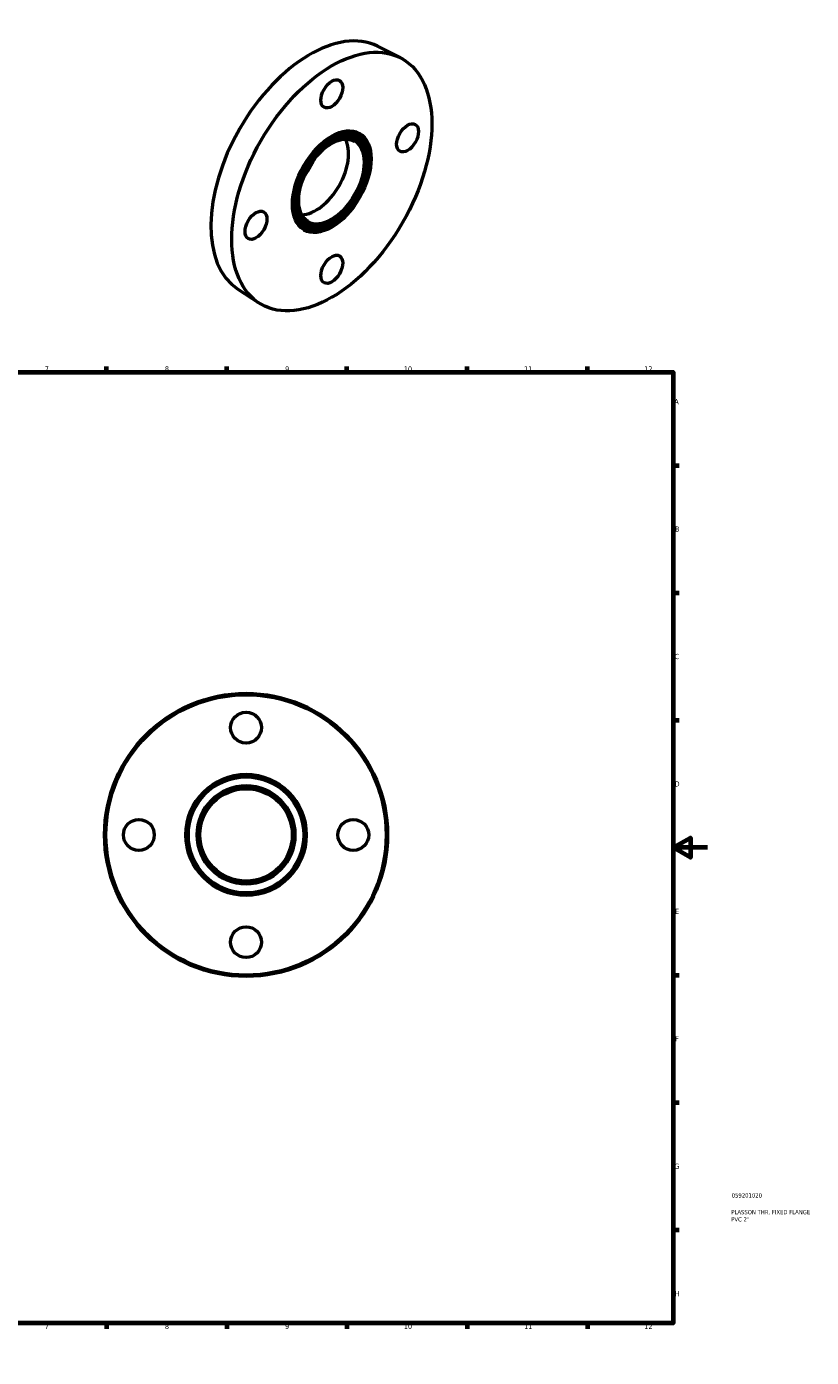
# Model space of a CAD drawing. Header units: millimetres. Extents: x -14 to 902, y 0 to 784.
# Tile 3 of 3: x 444 to 902, y 0 to 775. Entities that reach past the tile are written whole.
import ezdxf

# ---------------------------------------------------------------- set-up
doc = ezdxf.new("R2010")
doc.units = ezdxf.units.MM
for name, color, linetype, lineweight in [('Border (ANSI)', 7, 'Continuous', 70), ('Title (ISO)', 7, 'Continuous', 50), ('Visible (ANSI)', 7, 'Continuous', 50), ('Visible Narrow (ANSI)', 7, 'Continuous', 35)]:
    doc.layers.add(name, color=color, linetype=linetype, lineweight=lineweight)
doc.styles.add('Note Text (ANSI)', font='tahoma.ttf')
doc.styles.add('Note Text (ISO)', font='tahoma.ttf')

# ---------------------------------------------------------------- blocks, each defined once
blk = doc.blocks.new('Borders Default Border')
at = {"layer": 'Border (ANSI)'}
for p, q in [((70.08, 574), (70.08, 577.45)), ((140.17, 574), (140.17, 577.45)), ((210.25, 574), (210.25, 577.45)), ((280.33, 574), (280.33, 577.45)), ((350.42, 574), (350.42, 577.45)), ((490.58, 574), (490.58, 577.45)), ((560.67, 574), (560.67, 577.45)), ((630.75, 574), (630.75, 577.45)), ((700.83, 574), (700.83, 577.45)), ((770.92, 574), (770.92, 577.45)), ((20, 519.75), (16.55, 519.75)), ((821, 519.75), (824.45, 519.75)), ((20, 445.5), (16.55, 445.5)), ((821, 445.5), (824.45, 445.5)), ((20, 371.25), (16.55, 371.25)), ((821, 371.25), (824.45, 371.25)), ((20, 222.75), (16.55, 222.75)), ((821, 222.75), (824.45, 222.75)), ((20, 148.5), (16.55, 148.5)), ((821, 148.5), (824.45, 148.5)), ((20, 74.25), (16.55, 74.25)), ((821, 74.25), (824.45, 74.25)), ((70.08, 20), (70.08, 16.55)), ((140.17, 20), (140.17, 16.55)), ((210.25, 20), (210.25, 16.55)), ((280.33, 20), (280.33, 16.55)), ((350.42, 20), (350.42, 16.55)), ((490.58, 20), (490.58, 16.55)), ((560.67, 20), (560.67, 16.55)), ((630.75, 20), (630.75, 16.55)), ((700.83, 20), (700.83, 16.55)), ((770.92, 20), (770.92, 16.55))]:
    blk.add_line(p, q, dxfattribs=at)
at = {"layer": 'Border (ANSI)', "flags": 128}
for points in [[(420.5, 594), (420.5, 574), (414.73, 584), (426.27, 584), (420.5, 574)], [(20, 20), (20, 574), (821, 574), (821, 20), (20, 20)], [(0, 297), (20, 297), (10, 302.77), (10, 291.23), (20, 297)], [(841, 297), (821, 297), (831, 302.77), (831, 291.23), (821, 297)], [(420.5, 0), (420.5, 20), (414.73, 10), (426.27, 10), (420.5, 20)]]:
    blk.add_lwpolyline(points, dxfattribs=at)
at = {"layer": 'Border (ANSI)', "attachment_point": 7, "style": 'Note Text (ANSI)'}
for s, insert, char_height in [('1', (34.35, 574.4), 3.05), ('2', (104.2, 574.4), 3.05), ('3', (174.26, 574.34), 3.05), ('4', (244.23, 574.4), 3.05), ('5', (314.48, 574.34), 3.05), ('6', (384.49, 574.34), 3.05), ('7', (454.6, 574.4), 3.05), ('8', (524.63, 574.33), 3.05), ('9', (594.7, 574.34), 3.05), ('10', (663.96, 574.34), 3.048), ('11', (734.04, 574.4), 3.048), ('12', (804.13, 574.4), 3.048), ('A', (16.78, 555.35), 3.05), ('A', (821.63, 555.35), 3.05), ('B', (17.15, 481.1), 3.05), ('B', (821.99, 481.1), 3.05), ('C', (16.95, 406.8), 3.05), ('C', (821.8, 406.8), 3.05), ('D', (16.96, 332.6), 3.05), ('D', (821.81, 332.6), 3.05), ('E', (17.21, 258.35), 3.05), ('E', (822.05, 258.35), 3.05), ('F', (17.29, 184.1), 3.05), ('F', (822.14, 184.1), 3.05), ('G', (16.81, 109.79), 3.05), ('G', (821.66, 109.79), 3.05), ('H', (16.97, 35.6), 3.05), ('H', (821.81, 35.6), 3.05), ('1', (34.35, 16.55), 3.05), ('2', (104.2, 16.55), 3.05), ('3', (174.26, 16.49), 3.05), ('4', (244.23, 16.55), 3.05), ('5', (314.48, 16.49), 3.05), ('6', (384.49, 16.49), 3.05), ('7', (454.6, 16.55), 3.05), ('8', (524.63, 16.48), 3.05), ('9', (594.7, 16.49), 3.05), ('10', (663.96, 16.49), 3.048), ('11', (734.04, 16.55), 3.048), ('12', (804.13, 16.55), 3.048)]:
    blk.add_mtext(s, dxfattribs=dict(at, insert=insert, char_height=char_height))
blk = doc.blocks.new('Title Blocks ISO')
at = {"layer": 'Title (ISO)', "color": 232, "true_color": 0xca0064, "style": 'Note Text (ISO)'}
for tag, p in [('PART_NUMBER_001', (34.08, 73.13)), ('DESCRIPTION_001', (33.84, 63.4)), ('DESCRIPTION_002', (33.84, 59.18))]:
    blk.add_attdef(tag, p, '', height=2.5, dxfattribs=at)

msp = doc.modelspace()

# ---------------------------------------------------------------- linework, layer by layer
at = {"layer": 'Visible (ANSI)'}
for p, q in [((648.6, 763.926), (661.726, 757.319)), ((636.043, 709.618), (635.81, 709.752)), ((636.867, 711.048), (636.634, 711.182)), ((637.69, 712.478), (637.457, 712.612)), ((606.972, 659.134), (606.738, 659.268)), ((607.795, 660.564), (607.562, 660.698)), ((606.148, 657.704), (605.915, 657.838)), ((567.126, 622.445), (579.429, 614.408))]:
    msp.add_line(p, q, dxfattribs=at)
for centre, radius in [((571.964, 304.427), 82.5), ((571.964, 304.427), 81.675), ((571.964, 366.927), 9), ((571.964, 304.427), 28.328), ((571.964, 304.427), 26.912), ((509.464, 304.427), 9), ((634.464, 304.427), 9), ((571.964, 241.927), 9)]:
    msp.add_circle(centre, radius, dxfattribs=at)
for centre, major_axis, start_param, end_param in [((609.191, 692.42), (-40.758, -70.778), 3.17407, 6.2507079), ((621.686, 685.225), (15.771, 27.387), 0, 3.1415927), ((621.686, 685.225), (14.948, 25.957), 0, 3.1415927), ((621.686, 685.225), (14.124, 24.527), 0, 3.1415927), ((612.727, 690.384), (13.43, 23.321), 3.4772289, 5.9475491), ((621.686, 685.225), (16.183, 28.102), 3.1487746, 6.2760034), ((621.686, 685.225), (15.359, 26.672), 3.1491596, 6.2756183), ((621.686, 685.225), (14.536, 25.242), 3.1495883, 6.2751897)]:
    msp.add_ellipse(centre, major_axis=major_axis, ratio=0.5780931, start_param=start_param, end_param=end_param, dxfattribs=at)
for centre, major_axis in [((621.919, 685.091), (-41.17, -71.493)), ((621.919, 736.188), (-4.491, -7.799)), ((621.919, 685.091), (-16.183, -28.102)), ((621.919, 685.091), (-15.771, -27.387)), ((621.919, 685.091), (-15.359, -26.672)), ((621.919, 685.091), (-14.948, -25.957)), ((621.919, 685.091), (-14.536, -25.242)), ((621.919, 685.091), (-14.124, -24.527)), ((666.113, 710.541), (-4.491, -7.799)), ((577.725, 659.641), (-4.491, -7.799)), ((621.919, 633.994), (-4.491, -7.799))]:
    msp.add_ellipse(centre, major_axis=major_axis, ratio=0.5780931, dxfattribs=at)
for points, knots in [([(608.089, 662), (606.65, 662.829), (605.449, 664.076), (603.672, 667.273), (603.08, 669.197), (602.556, 673.518), (602.612, 675.902), (603.36, 680.915), (604.051, 683.541), (606.006, 688.771), (607.269, 691.374), (610.24, 696.287), (611.947, 698.596), (615.627, 702.682), (617.599, 704.459), (621.6, 707.301), (623.627, 708.366), (627.528, 709.695), (629.398, 709.955), (632.51, 709.697), (633.806, 709.301), (634.948, 708.643)], [3.9250571, 3.9250571, 3.9250571, 3.9250571, 4.2592139, 4.2592139, 4.5821563, 4.5821563, 4.898905, 4.898905, 5.2155556, 5.2155556, 5.532802, 5.532802, 5.8502437, 5.8502437, 6.1673751, 6.1673751, 6.483894, 6.483894, 6.8011943, 6.8011943, 7.0666498, 7.0666498, 7.0666498, 7.0666498]), ([(611.066, 697.293), (610.234, 695.415), (609.27, 693.565), (607.482, 690.607), (606.72, 689.458), (605.918, 688.353)], [2.1726858, 2.1726858, 2.1726858, 2.1726858, 2.39082299, 2.39082299, 2.53583577, 2.53583577, 2.53583577, 2.53583577])]:
    msp.add_open_spline(points, degree=3, knots=knots, dxfattribs=at)
at = {"layer": 'Visible Narrow (ANSI)'}
for radius in [35.497, 34.931, 34.018, 33.452, 28.895]:
    msp.add_circle((571.964, 304.427), radius, dxfattribs=at)
msp.add_ellipse((621.919, 685.091), major_axis=(-13.712, -23.812), ratio=0.5780931, dxfattribs=at)
for centre, major_axis, start_param, end_param in [((621.519, 685.322), (13.43, 23.321), 3.1415927, 6.2831853), ((594.743, 700.741), (14.137, 24.549), 4.4938575, 4.9309204)]:
    msp.add_ellipse(centre, major_axis=major_axis, ratio=0.5780931, start_param=start_param, end_param=end_param, dxfattribs=at)

# ---------------------------------------------------------------- block references
msp.add_blockref('Borders Default Border', (0, 0))
msp.add_blockref('Title Blocks ISO', (821, 20)).add_auto_attribs({'PART_NUMBER_001': '059201020', 'DESCRIPTION_001': 'PLASSON THR. FIXED FLANGE', 'DESCRIPTION_002': 'PVC 2"'})

doc.saveas('drawing.dxf')
